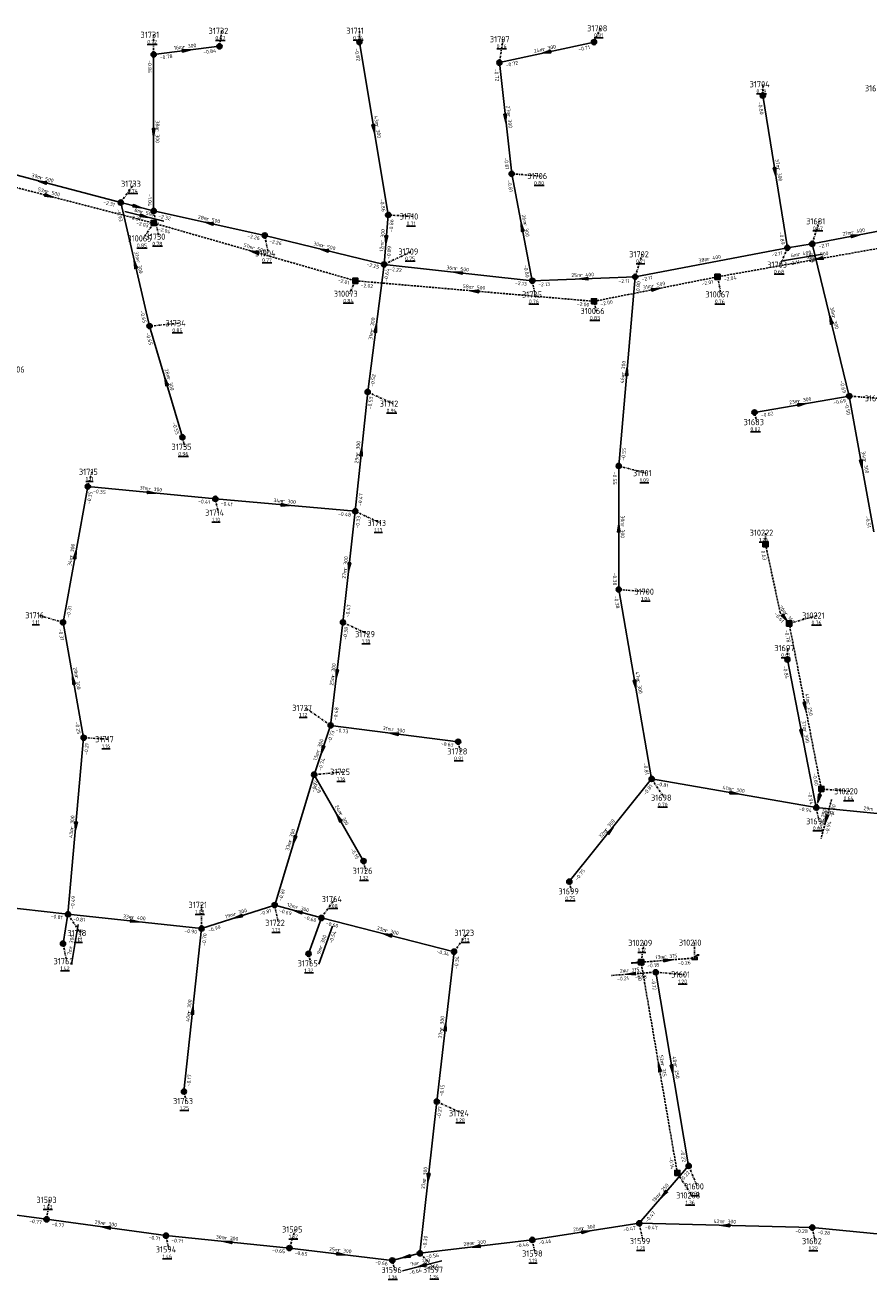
# Model space of a CAD drawing. Extents: x 188323 to 208361, y 565368 to 574910.
# Tile 62 of 256: x 201132 to 201337, y 567948 to 568252. Entities that reach past the tile are written whole.
import ezdxf

# ---------------------------------------------------------------- set-up
doc = ezdxf.new("R2010")
doc.units = 0
doc.linetypes.add('DASHDOT', pattern=[1, 0.5, -0.25, 0, -0.25])
doc.linetypes.add('DASHED', pattern=[0.75, 0.5, -0.25])
doc.layers.get('0').update_dxf_attribs({"linetype": 'CONTINUOUS'})
for name, color, linetype in [('RIO-AFM', 7, 'CONTINUOUS'), ('RIO-BOK', 7, 'CONTINUOUS'), ('RIO-DET', 7, 'CONTINUOUS'), ('RIO-KNP', 7, 'CONTINUOUS'), ('RIO-KNR', 7, 'CONTINUOUS'), ('RIO-LAG_0B', 7, 'CONTINUOUS'), ('RIO-LAG_1B', 7, 'DASHED'), ('RIO-LEN', 7, 'CONTINUOUS'), ('RIO-MVD', 1, 'CONTINUOUS'), ('RIO-VRB', 6, 'DASHDOT'), ('RIO-VRH', 7, 'CONTINUOUS')]:
    doc.layers.add(name, color=color, linetype=linetype)
doc.styles.add('RIO-TXT', font='isocp.shx')

# ---------------------------------------------------------------- blocks, each defined once
blk = doc.blocks.new('L_VHR')
blk.add_lwpolyline([(-0.5, 0), (0.5, 0), (-0.5, 0.15), (-0.5, -0.15), (0.5, 0)])
blk = doc.blocks.new('K_IPR')
blk.add_lwpolyline([(-0.5, -0.5), (0.5, -0.5), (0.5, 0.5), (-0.5, 0.5)], close=True)
blk.add_solid([(-0.5, 0.5), (0.5, 0.5), (-0.5, -0.5), (0.5, -0.5)])
at = {"style": 'RIO-TXT', "flags": 1}
blk.add_attdef('KNOOPNAAM', (2, 2), '', height=1, dxfattribs=at)
blk = doc.blocks.new('K_UTB')
blk.add_lwpolyline([(0.5, 0.15), (0.5, -0.3), (-0.5, -0.3), (-0.5, 0.15), (-0.45, 0.15), (-0.45, -0.25), (0, -0.25), (0.45, -0.25), (0.45, 0.15)], close=True)
blk.add_lwpolyline([(0.85, 0.6), (0.55, 0.65), (0.614828, 0.459583), (0.850842, 0.598937)])
blk.add_arc((0.85, -0.25), 0.85, 90, 180)
at = {"style": 'RIO-TXT', "flags": 1}
blk.add_attdef('KNOOPNAAM', (2, 2), '', height=1, dxfattribs=at)
blk = doc.blocks.new('K_FIC')
blk.add_circle((0, 0), 0.0625)
at = {"style": 'RIO-TXT', "flags": 1}
blk.add_attdef('KNOOPNAAM', (2, 2), '', height=1, dxfattribs=at)
blk = doc.blocks.new('K_IPG')
blk.add_circle((0, 0), 0.5)
for points in [[(0, 0), (-0.5, 0), (-0.433013, 0.25)], [(0, 0), (-0.433013, -0.25), (-0.5, 0)], [(0, 0), (-0.433013, 0.25), (-0.25, 0.433013)], [(0, 0), (-0.25, -0.433013), (-0.433013, -0.25)], [(0, 0), (-0.25, 0.433013), (0, 0.5)], [(0, 0), (0, -0.5), (-0.25, -0.433013)], [(0, 0), (0, 0.5), (0.25, 0.433013)], [(0, 0), (0.25, 0.433013), (0.433013, 0.25)], [(0, 0), (0.433013, 0.25), (0.5, 0)], [(0, 0), (0.5, 0), (0.433013, -0.25)], [(0, 0), (0.433013, -0.25), (0.25, -0.433013)], [(0, 0), (0.25, -0.433013), (0, -0.5)]]:
    blk.add_solid(points)
at = {"style": 'RIO-TXT', "flags": 1}
blk.add_attdef('KNOOPNAAM', (2, 2), '', height=1, dxfattribs=at)
blk = doc.blocks.new('472_03______310209____310211_')
at = {"layer": 'RIO-LAG_1B'}
blk.add_line((0, 0), (-9.795, -0.716), dxfattribs=at)
at = {"layer": 'RIO-VRH', "xscale": 2, "yscale": 2, "zscale": 2, "rotation": 184.1592}
blk.add_blockref('L_VHR', (-4.8975, -0.358), dxfattribs=at)
at = {"layer": 'RIO-AFM', "style": 'RIO-TXT'}
blk.add_text('r 315', height=0.9, rotation=364.1592, dxfattribs=at).set_placement((-6.0113, 0.0629))
at = {"layer": 'RIO-BOK', "style": 'RIO-TXT'}
for s, p in [('-0.21', (-8.2965, -2.0098)), ('-0.18', (-3.9871, -1.6937))]:
    blk.add_text(s, height=0.9, rotation=364.1592, dxfattribs=at).set_placement(p)
at = {"layer": 'RIO-LEN', "style": 'RIO-TXT'}
blk.add_text('2m', height=0.9, rotation=364.1592, dxfattribs=at).set_placement((-7.6269, -0.0556))
blk = doc.blocks.new('473_03______310220____31696_')
at = {"layer": 'RIO-LAG_1B'}
blk.add_line((0, 0), (-2.532, -9.49), dxfattribs=at)
at = {"layer": 'RIO-VRH', "xscale": 2, "yscale": 2, "zscale": 2, "rotation": 255.0374}
blk.add_blockref('L_VHR', (-1.266, -4.745), dxfattribs=at)
at = {"layer": 'RIO-AFM', "style": 'RIO-TXT'}
blk.add_text('r 250', height=0.9, rotation=435.0374, dxfattribs=at).set_placement((-2.029, -5.6598))
at = {"layer": 'RIO-BOK', "style": 'RIO-TXT'}
for s, p in [('-0.80', (0.2936, -4.3225)), ('-0.94', (-0.8188, -8.4978))]:
    blk.add_text(s, height=0.9, rotation=435.0374, dxfattribs=at).set_placement(p)
at = {"layer": 'RIO-LEN', "style": 'RIO-TXT'}
blk.add_text('5m', height=0.9, rotation=435.0374, dxfattribs=at).set_placement((-2.446, -7.2252))
blk = doc.blocks.new('525_03______31596_____31597_')
at = {"layer": 'RIO-LAG_0B'}
blk.add_line((0, 0), (9.519, 2.415), dxfattribs=at)
at = {"layer": 'RIO-VRH', "xscale": 2, "yscale": 2, "zscale": 2, "rotation": 194.2358}
blk.add_blockref('L_VHR', (4.7595, 1.2075), dxfattribs=at)
at = {"layer": 'RIO-AFM', "style": 'RIO-TXT'}
blk.add_text('r 300', height=0.9, rotation=14.2358, dxfattribs=at).set_placement((3.5895, 1.4266))
at = {"layer": 'RIO-BOK', "style": 'RIO-TXT'}
for s, p in [('-0.66', (1.7011, -1.0127)), ('-0.56', (5.8884, 0.0497))]:
    blk.add_text(s, height=0.9, rotation=14.2358, dxfattribs=at).set_placement(p)
at = {"layer": 'RIO-LEN', "style": 'RIO-TXT'}
blk.add_text('7m', height=0.9, rotation=14.2358, dxfattribs=at).set_placement((2.0192, 1.0282))
blk = doc.blocks.new('528_03______31681_____31703_')
at = {"layer": 'RIO-LAG_0B'}
blk.add_line((0, 0), (-9.687, -1.618), dxfattribs=at)
at = {"layer": 'RIO-AFM', "style": 'RIO-TXT'}
blk.add_text('r 400', height=0.9, rotation=369.4614, dxfattribs=at).set_placement((-5.9915, -0.4927))
at = {"layer": 'RIO-BOK', "style": 'RIO-TXT'}
for p in [(-8.0754, -2.7678), (-3.8136, -2.0547)]:
    blk.add_text('-2.11', height=0.9, rotation=369.4614, dxfattribs=at).set_placement(p)
at = {"layer": 'RIO-LEN', "style": 'RIO-TXT'}
blk.add_text('6m', height=0.9, rotation=369.4614, dxfattribs=at).set_placement((-7.5892, -0.7601))
blk = doc.blocks.new('529_03______31718_____31762_')
at = {"layer": 'RIO-LAG_0B'}
blk.add_line((0, 0), (-1.621, -9.687), dxfattribs=at)
at = {"layer": 'RIO-AFM', "style": 'RIO-TXT'}
blk.add_text('r 300', height=0.9, rotation=440.4772, dxfattribs=at).set_placement((-1.4834, -5.8264))
at = {"layer": 'RIO-BOK', "style": 'RIO-TXT'}
blk.add_text('-0.58', height=0.9, rotation=440.4772, dxfattribs=at).set_placement((0.702, -4.2749))
at = {"layer": 'RIO-LEN', "style": 'RIO-TXT'}
blk.add_text('7m', height=0.9, rotation=440.4772, dxfattribs=at).set_placement((-1.7501, -7.4243))
blk = doc.blocks.new('530_03______31730_____31733_')
at = {"layer": 'RIO-LAG_0B'}
blk.add_line((0, 0), (-9.529, 2.378), dxfattribs=at)
at = {"layer": 'RIO-VRH', "xscale": 2, "yscale": 2, "zscale": 2, "rotation": 345.9652}
blk.add_blockref('L_VHR', (-4.7645, 1.189), dxfattribs=at)
at = {"layer": 'RIO-AFM', "style": 'RIO-TXT'}
blk.add_text('r 500', height=0.9, rotation=345.9652, dxfattribs=at).set_placement((-5.6912, 1.9365))
at = {"layer": 'RIO-BOK', "style": 'RIO-TXT'}
for s, p in [('-2.31', (-8.5095, 0.681)), ('-2.32', (-4.3168, -0.3644))]:
    blk.add_text(s, height=0.9, rotation=345.9652, dxfattribs=at).set_placement(p)
at = {"layer": 'RIO-LEN', "style": 'RIO-TXT'}
blk.add_text('8m', height=0.9, rotation=345.9652, dxfattribs=at).set_placement((-7.2631, 2.3284))
blk = doc.blocks.new('533_03______31765_____31764_')
at = {"layer": 'RIO-LAG_0B'}
blk.add_line((0, 0), (3.308, 9.246), dxfattribs=at)
at = {"layer": 'RIO-AFM', "style": 'RIO-TXT'}
blk.add_text('r 300', height=0.9, rotation=70.3058, dxfattribs=at).set_placement((0.8193, 3.7742))
at = {"layer": 'RIO-BOK', "style": 'RIO-TXT'}
blk.add_text('-0.54', height=0.9, rotation=70.3058, dxfattribs=at).set_placement((3.2447, 4.9129))
at = {"layer": 'RIO-LEN', "style": 'RIO-TXT'}
blk.add_text('9m', height=0.9, rotation=70.3058, dxfattribs=at).set_placement((0.2736, 2.2489))

msp = doc.modelspace()

# ---------------------------------------------------------------- linework, layer by layer
at = {"layer": 'RIO-LAG_0B'}
for p, q in [((201163.008, 568244.992), (201179.008, 568246.976)), ((201220, 568206.016), (201212.992, 568248)), ((201247.008, 568243.008), (201270, 568248)), ((201163.008, 568206.976), (201163.008, 568244.992)), ((201250, 568216), (201247.008, 568243.008)), ((201316.992, 568198.016), (201311.008, 568235.008)), ((201155.008, 568209.024), (201116.992, 568219.008)), ((201255.008, 568190.016), (201250, 568216)), ((201163.008, 568206.976), (201155.008, 568209.024)), ((201155.008, 568209.024), (201162, 568179.008)), ((201163.008, 568206.976), (201190, 568201.024)), ((201219.008, 568193.984), (201220, 568206.016)), ((201190, 568201.024), (201219.008, 568193.984)), ((201344, 568203.008), (201323.008, 568198.976)), ((201280, 568190.976), (201316.992, 568198.016)), ((201323.008, 568198.976), (201316.992, 568198.016)), ((201323.008, 568198.976), (201332, 568161.984)), ((201219.008, 568193.984), (201215.008, 568163.008)), ((201255.008, 568190.016), (201219.008, 568193.984)), ((201280, 568190.976), (201255.008, 568190.016)), ((201276, 568145.024), (201280, 568190.976)), ((201162, 568179.008), (201170, 568152)), ((201215.008, 568163.008), (201212, 568134.016)), ((201332, 568161.984), (201308.992, 568158.016)), ((201332, 568161.984), (201338, 568129.024)), ((201276, 568115.008), (201276, 568145.024)), ((201147.008, 568140.032), (201140.992, 568107.008)), ((201178, 568137.024), (201147.008, 568140.032)), ((201212, 568134.016), (201178, 568137.024)), ((201212, 568134.016), (201208.992, 568107.008)), ((201284, 568068.992), (201276, 568115.008)), ((201140.992, 568107.008), (201146, 568078.976)), ((201206, 568081.984), (201208.992, 568107.008)), ((201324, 568062.016), (201316.992, 568097.984)), ((201202, 568070.016), (201206, 568081.984)), ((201206, 568081.984), (201236.992, 568078.016)), ((201146, 568078.976), (201142.192, 568036.096)), ((201192.416, 568038.336), (201202, 568070.016)), ((201202, 568070.016), (201214, 568049.024)), ((201284, 568068.992), (201264, 568044.032)), ((201324, 568062.016), (201284, 568068.992)), ((201352.704, 568059.264), (201324, 568062.016)), ((201142.192, 568036.096), (201116.992, 568038.976)), ((201142.192, 568036.096), (201140.992, 568028.992)), ((201142.192, 568036.096), (201174.656, 568032.64)), ((201174.656, 568032.64), (201192.416, 568038.336)), ((201192.416, 568038.336), (201203.76, 568035.2)), ((201200.64, 568026.496), (201203.76, 568035.2)), ((201203.76, 568035.2), (201236, 568027.008)), ((201170.368, 567993.024), (201174.656, 568032.64)), ((201236, 568027.008), (201231.808, 567990.592)), ((201292.992, 567974.976), (201284.992, 568022.016)), ((201227.696, 567953.728), (201231.808, 567990.592)), ((201280.992, 567961.024), (201292.992, 567974.976)), ((201108, 567966.016), (201136.992, 567961.984)), ((201136.992, 567961.984), (201166, 567958.016)), ((201255.008, 567956.992), (201280.992, 567961.024)), ((201280.992, 567961.024), (201323.008, 567960)), ((201323.008, 567960), (201364, 567955.968)), ((201166, 567958.016), (201196, 567955.008)), ((201227.696, 567953.728), (201255.008, 567956.992)), ((201196, 567955.008), (201220.992, 567952)), ((201220.992, 567952), (201227.696, 567953.728))]:
    msp.add_line(p, q, dxfattribs=at)
at = {"layer": 'RIO-LAG_1B'}
for p, q in [((201112.096, 568217.216), (201163.008, 568204.032)), ((201163.008, 568204.032), (201212, 568190.016)), ((201349.28, 568199.68), (201300, 568190.976)), ((201212, 568190.016), (201270, 568185.024)), ((201270, 568185.024), (201300, 568190.976)), ((201325.216, 568066.56), (201317.408, 568106.752)), ((201325.216, 568066.56), (201324, 568062.016)), ((201281.44, 568024.448), (201279.232, 568024.256)), ((201281.44, 568024.448), (201294.448, 568025.472)), ((201290.24, 567973.248), (201281.44, 568024.448))]:
    msp.add_line(p, q, dxfattribs=at)
msp.add_lwpolyline([(201317.408, 568106.752), (201315.248, 568109.376), (201311.648, 568126.016)], dxfattribs=at)
at = {"layer": 'RIO-VRB'}
for p, q in [((201163, 568245), (201162.9994, 568249.775)), ((201179, 568247), (201179.5335, 568250.7284)), ((201213, 568248), (201212.9997, 568250.775)), ((201270, 568248), (201271.5372, 568251.3632)), ((201247, 568243), (201247.8806, 568248.698)), ((201311, 568235), (201310.9997, 568237.775)), ((201250, 568216), (201256.9675, 568215.4713)), ((201155, 568209), (201158.2618, 568213.588)), ((201163, 568207), (201164.2276, 568200.7323)), ((201163, 568204), (201160.4644, 568200.3038)), ((201220, 568206), (201225.9827, 568205.645)), ((201323, 568199), (201324.7352, 568204.4692)), ((201190, 568201), (201190.8806, 568196.702)), ((201317, 568198), (201315.2663, 568193.9303)), ((201219, 568194), (201225.6482, 568197.12)), ((201280, 568191), (201281.7352, 568196.4692)), ((201212, 568190), (201210.608, 568186.8701)), ((201255, 568190), (201255.7071, 568186.6868)), ((201300, 568191), (201300.8806, 568186.702)), ((201270, 568185), (201270.5335, 568182.6716)), ((201162, 568179), (201169.075, 568179.7)), ((201215, 568163), (201221.1269, 568160.1622)), ((201332, 568162), (201338.9675, 568161.4713)), ((201309, 568158), (201309.5335, 568155.6716)), ((201170, 568152), (201170.5335, 568149.6716)), ((201147, 568140), (201148.0514, 568143.5897)), ((201276, 568145), (201282.6482, 568143.28)), ((201178, 568137), (201178.7071, 568133.6868)), ((201212, 568134), (201218.1269, 568131.1622)), ((201311.64, 568126.03), (201311.6397, 568128.805)), ((201276, 568115), (201282.9675, 568114.4713)), ((201141, 568107), (201135.017, 568108.7531)), ((201209, 568107), (201215.1269, 568104.1622)), ((201317.41, 568106.76), (201324.3775, 568108.6887)), ((201317, 568098), (201316.9997, 568100.775)), ((201206, 568082), (201199.8719, 568086.2359)), ((201146, 568079), (201151.9827, 568078.645)), ((201237, 568078), (201237.5335, 568075.6716)), ((201202, 568070), (201209.075, 568070.7)), ((201284, 568069), (201287.0369, 568064.4386)), ((201325.21, 568066.53), (201332.1775, 568066.0013)), ((201324, 568062), (201324.7071, 568058.6868)), ((201214, 568049), (201214.5335, 568046.6716)), ((201264, 568044), (201264.5335, 568041.6716)), ((201203.76, 568035.22), (201207.0218, 568039.808)), ((201142.19, 568036.1), (201145.2269, 568031.5386)), ((201174.66, 568032.61), (201174.6592, 568038.385)), ((201192.41, 568038.33), (201193.2906, 568034.032)), ((201236, 568027), (201239.2618, 568031.588)), ((201141, 568029), (201141.8806, 568024.702)), ((201281.44, 568024.44), (201282.1471, 568029.1532)), ((201294.45, 568025.44), (201294.4495, 568029.215)), ((201200.64, 568026.5), (201201.1735, 568024.1716)), ((201285, 568022), (201291.9675, 568021.4713)), ((201170.37, 567993.05), (201170.9035, 567990.7216)), ((201231.81, 567990.59), (201237.9369, 567987.7522)), ((201290.24, 567973.22), (201293.7769, 567967.7925)), ((201293, 567975), (201295.0771, 567969.9911)), ((201137, 567962), (201137.7071, 567966.7132)), ((201281, 567961), (201281.8806, 567956.702)), ((201323, 567960), (201323.7071, 567956.6868)), ((201166, 567958), (201166.7071, 567954.6868)), ((201196, 567955), (201197.3933, 567959.5294)), ((201255, 567957), (201255.7071, 567953.6868)), ((201221, 567952), (201221.5335, 567949.6716)), ((201227.7, 567953.7), (201231.6045, 567949.7459))]:
    msp.add_line(p, q, dxfattribs=at)

# ---------------------------------------------------------------- block references
at = {"layer": 'RIO-DET'}
for name, p in [('530_03______31730_____31733_', (201165.504, 568204.48)), ('528_03______31681_____31703_', (201325.504, 568196.48)), ('473_03______310220____31696_', (201327.712, 568064)), ('529_03______31718_____31762_', (201144.688, 568033.6)), ('533_03______31765_____31764_', (201203.136, 568024)), ('472_03______310209____310211_', (201283.936, 568021.952)), ('525_03______31596_____31597_', (201223.504, 567949.504))]:
    msp.add_blockref(name, p, dxfattribs=at)
at = {"layer": 'RIO-KNP', "xscale": 1.25, "yscale": 1.25, "zscale": 1.25}
for name, p in [('K_IPG', (201179.008, 568246.976)), ('K_IPG', (201212.992, 568248)), ('K_IPG', (201270, 568248)), ('K_IPG', (201163.008, 568244.992)), ('K_IPG', (201247.008, 568243.008)), ('K_IPG', (201311.008, 568235.008)), ('K_IPG', (201250, 568216)), ('K_IPG', (201155.008, 568209.024)), ('K_IPG', (201163.008, 568206.976)), ('K_IPR', (201163.008, 568204.032)), ('K_IPG', (201220, 568206.016)), ('K_IPG', (201190, 568201.024)), ('K_IPG', (201316.992, 568198.016)), ('K_IPG', (201323.008, 568198.976)), ('K_IPG', (201219.008, 568193.984)), ('K_IPG', (201280, 568190.976)), ('K_IPR', (201300, 568190.976)), ('K_IPR', (201212, 568190.016)), ('K_IPG', (201255.008, 568190.016)), ('K_IPR', (201270, 568185.024)), ('K_IPG', (201162, 568179.008)), ('K_IPG', (201215.008, 568163.008)), ('K_IPG', (201332, 568161.984)), ('K_IPG', (201308.992, 568158.016)), ('K_IPG', (201170, 568152)), ('K_IPG', (201276, 568145.024)), ('K_IPG', (201147.008, 568140.032)), ('K_IPG', (201178, 568137.024)), ('K_IPG', (201212, 568134.016)), ('K_IPR', (201311.648, 568126.016)), ('K_IPG', (201276, 568115.008)), ('K_IPG', (201140.992, 568107.008)), ('K_IPG', (201208.992, 568107.008)), ('K_IPR', (201317.408, 568106.752)), ('K_IPG', (201316.992, 568097.984)), ('K_IPG', (201206, 568081.984)), ('K_IPG', (201146, 568078.976)), ('K_IPG', (201236.992, 568078.016)), ('K_IPG', (201202, 568070.016)), ('K_IPG', (201284, 568068.992)), ('K_IPR', (201325.216, 568066.56)), ('K_IPG', (201324, 568062.016)), ('K_IPG', (201214, 568049.024)), ('K_IPG', (201264, 568044.032)), ('K_IPG', (201142.192, 568036.096)), ('K_IPG', (201192.416, 568038.336)), ('K_IPG', (201174.656, 568032.64)), ('K_IPG', (201203.76, 568035.2)), ('K_IPG', (201140.992, 568028.992)), ('K_IPG', (201200.64, 568026.496)), ('K_IPG', (201236, 568027.008)), ('K_FIC', (201279.232, 568024.256)), ('K_IPR', (201281.44, 568024.448)), ('K_UTB', (201294.448, 568025.472)), ('K_IPG', (201284.992, 568022.016)), ('K_IPG', (201170.368, 567993.024)), ('K_IPG', (201231.808, 567990.592)), ('K_IPG', (201292.992, 567974.976)), ('K_IPR', (201290.24, 567973.248)), ('K_IPG', (201136.992, 567961.984)), ('K_IPG', (201280.992, 567961.024)), ('K_IPG', (201323.008, 567960)), ('K_IPG', (201166, 567958.016)), ('K_IPG', (201255.008, 567956.992)), ('K_IPG', (201196, 567955.008)), ('K_IPG', (201227.696, 567953.728)), ('K_IPG', (201220.992, 567952))]:
    msp.add_blockref(name, p, dxfattribs=at)
at = {"layer": 'RIO-VRH'}
for p, xscale, yscale, zscale, rotation in [((201171, 568246), 2, 2, 2, 7.1243), ((201258.5, 568245.5), 2, 2, 2, 192.2635), ((201216.5, 568227), 2, 2, 2, 279.4705), ((201248.5, 568229.5), 2, 2, 2, 276.3486), ((201163, 568226), 2, 2, 2, 270), ((201314, 568216.5), 2, 2, 2, 279.2192), ((201136, 568214), 2, 2, 2, 165.2579), ((201137.545, 568210.61), 2, 2, 2, 345.4448), ((201159, 568208), 2, 2, 2, 345.9652), ((201176.5, 568204), 2, 2, 2, 527.4724), ((201252.5, 568203), 2, 2, 2, 100.8935), ((201219.5, 568200), 2, 2, 2, 265.2278), ((201333.5, 568201), 2, 2, 2, 370.7832), ((201187.5, 568197), 2, 2, 2, 524.0562), ((201204.5, 568197.5), 2, 2, 2, 526.4309), ((201158.5, 568194), 2, 2, 2, 463.1418), ((201324.64, 568195.35), 2, 2, 2, 190.011), ((201237, 568192), 2, 2, 2, 173.6604), ((201267.5, 568190.5), 2, 2, 2, 182.2904), ((201285, 568188), 2, 2, 2, 11.3088), ((201241, 568187.5), 2, 2, 2, 535.0734), ((201217, 568178.5), 2, 2, 2, 442.6393), ((201327.5, 568180.5), 2, 2, 2, 463.679), ((201278, 568168), 2, 2, 2, 85.0217), ((201166, 568165.5), 2, 2, 2, 466.5118), ((201320.5, 568160), 2, 2, 2, 369.8648), ((201213.5, 568148.5), 2, 2, 2, 444.0854), ((201335, 568145.5), 2, 2, 2, 280.3129), ((201162.5, 568138.5), 2, 2, 2, 354.473), ((201195, 568135.5), 2, 2, 2, 354.9581), ((201276, 568130), 2, 2, 2, 90), ((201144, 568123.5), 2, 2, 2, 439.6871), ((201210.5, 568120.5), 2, 2, 2, 263.6514), ((201316.33, 568108.065), 2, 2, 2, 309.6158), ((201143.5, 568093), 2, 2, 2, 460.1327), ((201207.5, 568094.5), 2, 2, 2, 263.1488), ((201280, 568092), 2, 2, 2, 279.8739), ((201321.31, 568086.645), 2, 2, 2, 280.9807), ((201221.5, 568080), 2, 2, 2, 532.6484), ((201320.5, 568080), 2, 2, 2, 281.0115), ((201204, 568076), 2, 2, 2, 251.5578), ((201304, 568065.5), 2, 2, 2, 350.0748), ((201324.605, 568064.265), 2, 2, 2, 255.0374), ((201208, 568059.5), 2, 2, 2, 479.751), ((201144.095, 568057.55), 2, 2, 2, 264.9163), ((201274, 568056.5), 2, 2, 2, 411.335), ((201197.205, 568054.165), 2, 2, 2, 253.1458), ((201198.085, 568036.775), 2, 2, 2, 524.6781), ((201158.425, 568034.355), 2, 2, 2, 353.8658), ((201183.535, 568035.47), 2, 2, 2, 197.8599), ((201219.88, 568031.11), 2, 2, 2, 525.6979), ((201280.34, 568024.36), 0.954, 0.954, 0.954, 184.1592), ((201287.945, 568024.94), 2, 2, 2, 4.3949), ((201172.515, 568012.83), 2, 2, 2, 83.8024), ((201233.905, 568008.795), 2, 2, 2, 443.427), ((201285.84, 567998.83), 2, 2, 2, 99.7568), ((201289, 567998.5), 2, 2, 2, 279.668), ((201229.755, 567972.145), 2, 2, 2, 263.6343), ((201287, 567968), 2, 2, 2, 229.3937), ((201151.5, 567960), 2, 2, 2, 532.1475), ((201302, 567960.5), 2, 2, 2, 538.6362), ((201181, 567956.5), 2, 2, 2, 534.29), ((201268, 567959), 2, 2, 2, 8.7453), ((201208.5, 567953.5), 2, 2, 2, 353.1579), ((201241.35, 567955.35), 2, 2, 2, 186.8917), ((201224.35, 567952.85), 2, 2, 2, 194.2358)]:
    msp.add_blockref('L_VHR', p, dxfattribs=dict(at, xscale=xscale, yscale=yscale, zscale=zscale, rotation=rotation))

# ---------------------------------------------------------------- texts
at = {"layer": 'RIO-AFM', "style": 'RIO-TXT'}
for s, rotation, p in [('r 300', 7.1243, (201170.1341, 568246.3956)), ('r 300', 12.2635, (201257.6022, 568245.8165)), ('r 300', 276.3486, (201248.9155, 568230.3615)), ('r 300', 270, (201163.5086, 568226.8102)), ('r 300', 279.4705, (201216.8728, 568227.8837)), ('r 300', 279.2192, (201314.375, 568217.3818)), ('r 500', 345.2579, (201135.3464, 568214.7014)), ('r 500', 345.4448, (201136.8903, 568211.3133)), ('r 500', 347.4724, (201175.819, 568204.672)), ('r 300', 280.8935, (201252.8457, 568203.8918)), ('r 300', 85.2278, (201218.9344, 568199.2341)), ('r 400', 370.7832, (201332.6091, 568201.3457)), ('r 500', 344.0562, (201186.8622, 568197.7185)), ('r 500', 346.4309, (201203.8314, 568198.185)), ('r 300', 283.1418, (201158.8117, 568194.9052)), ('r 400', 10.712, (201297.6111, 568194.8407)), ('r 500', 370.011, (201323.7525, 568195.7166)), ('r 500', 353.6605, (201236.2509, 568192.5974)), ('r 400', 362.2904, (201266.6696, 568190.9746)), ('r 500', 355.0734, (201240.2372, 568188.0856)), ('r 500', 11.3088, (201284.1077, 568188.3314)), ('r 300', 442.6393, (201216.391, 568177.7611)), ('r 300', 283.679, (201327.8055, 568181.4086)), ('r 300', 85.0217, (201277.4317, 568167.2361)), ('r 300', 286.5118, (201166.2572, 568166.4214)), ('r 300', 369.8648, (201319.6148, 568160.3605)), ('r 300', 444.0854, (201212.9106, 568147.746)), ('r 300', 280.3129, (201335.3569, 568146.3884)), ('r 300', 354.473, (201161.7422, 568139.0851)), ('r 300', 354.9581, (201194.2377, 568136.0796)), ('r 300', 270, (201276.5067, 568130.8102)), ('r 300', 439.6871, (201143.3532, 568122.7941)), ('r 300', 443.6514, (201209.9055, 568119.7507)), ('r 160', 309.6158, (201316.1988, 568109.0087)), ('r 300', 83.1488, (201206.907, 568093.7552)), ('r 300', 280.1327, (201143.8581, 568093.8875)), ('r 300', 279.8739, (201280.3678, 568092.8866)), ('r 250', 280.9807, (201321.6589, 568087.5381)), ('r 300', 352.6484, (201220.7611, 568080.609)), ('r 300', 281.0115, (201320.847, 568080.893)), ('r 300', 71.5578, (201203.2695, 568075.3897)), ('r 300', 350.0748, (201303.2898, 568066.1444)), ('r 300', 299.751, (201208.0382, 568060.4554)), ('r 300', 444.9163, (201143.5122, 568056.7879)), ('r 300', 411.335, (201273.0957, 568056.1854)), ('r 300', 73.1458, (201196.4917, 568053.5347)), ('r 300', 17.8599, (201182.6103, 568035.6973)), ('r 300', 344.6781, (201197.4364, 568037.4745)), ('r 400', 353.8658, (201157.6739, 568034.9485)), ('r 300', 345.6979, (201219.2207, 568031.8045)), ('r 315', 4.3949, (201287.099, 568025.3764)), ('r 300', 83.8024, (201171.9305, 568012.0782)), ('r 300', 443.427, (201233.3046, 568008.0484)), ('r 315', 279.7568, (201286.2113, 567999.7161)), ('r 250', 279.668, (201289.3713, 567999.3856)), ('r 300', 83.6343, (201229.1684, 567971.3953)), ('r 250', 49.3937, (201286.0933, 567967.7104)), ('r 300', 352.1475, (201150.7666, 567960.6147)), ('r 300', 8.7453, (201267.123, 567959.371)), ('r 300', 358.6362, (201301.2017, 567961.0319)), ('r 300', 354.29, (201180.2441, 567957.0872)), ('r 300', 6.8917, (201240.4856, 567955.7491)), ('r 300', 353.1579, (201207.7558, 567954.1004))]:
    msp.add_text(s, height=0.9, rotation=rotation, dxfattribs=at).set_placement(p)
at = {"layer": 'RIO-BOK', "style": 'RIO-TXT'}
for s, rotation, p in [('-0.84', 7.1243, (201175.1046, 568245.1022)), ('-0.82', 279.4705, (201211.8502, 568246.3884)), ('-0.71', 12.2635, (201266.2906, 568245.7609)), ('-0.86', 270, (201161.6007, 568243.5996)), ('-0.78', 7.1243, (201164.5626, 568243.7844)), ('-0.72', 12.2635, (201248.6652, 568241.9293)), ('-0.72', 276.3486, (201245.7641, 568241.4534)), ('-0.80', 279.2192, (201309.8431, 568233.3934)), ('-0.81', 276.3486, (201248.1704, 568219.9214)), ('-0.81', 280.8935, (201248.8906, 568214.3603)), ('-1.04', 270, (201161.6161, 568211.0996)), ('-0.86', 279.4705, (201217.9691, 568209.8178)), ('-2.31', 345.2579, (201150.6843, 568208.7111)), ('-0.93', 283.1418, (201153.9558, 568207.3181)), ('-2.03', 345.4448, (201158.6877, 568203.7051)), ('-2.32', 347.4724, (201164.0638, 568205.3304)), ('-0.86', 85.2278, (201221.0546, 568201.7971)), ('-2.04', 344.0562, (201163.9624, 568202.2699)), ('-2.26', 347.4724, (201185.6972, 568200.5373)), ('-0.89', 279.2192, (201314.9827, 568201.8261)), ('-2.26', 346.4309, (201191.0333, 568199.3113)), ('-0.89', 85.2278, (201220.5114, 568195.2787)), ('-2.11', 370.7832, (201324.6377, 568197.8877)), ('-2.11', 10.712, (201313.2312, 568195.8621)), ('-0.79', 283.679, (201321.9716, 568197.3083)), ('-2.25', 346.4309, (201214.6896, 568193.617)), ('-0.64', 442.6393, (201219.8467, 568189.7564)), ('-2.22', 353.6605, (201220.2376, 568192.4548)), ('-0.80', 280.8935, (201252.8649, 568193.7643)), ('-2.01', 344.0562, (201207.6812, 568189.8088)), ('-2.02', 355.0734, (201213.2753, 568188.4858)), ('-2.13', 353.6605, (201250.7728, 568189.0816)), ('-2.13', 362.2904, (201256.4555, 568188.658)), ('-2.11', 362.2904, (201275.9584, 568189.4505)), ('-0.80', 85.0217, (201281.0395, 568186.7933)), ('-2.11', 10.712, (201281.6356, 568189.8846)), ('-2.01', 11.3088, (201296.2538, 568188.823)), ('-2.04', 370.011, (201301.6226, 568189.8657)), ('-0.65', 283.1418, (201159.7214, 568182.6787)), ('-2.00', 355.0734, (201265.7984, 568183.9915)), ('-2.00', 11.3088, (201271.6472, 568183.9017)), ('-0.65', 286.5118, (201161.0564, 568177.2596)), ('-0.52', 442.6393, (201216.5669, 568164.2101)), ('-0.69', 283.679, (201329.6915, 568165.6582)), ('-0.53', 444.0854, (201215.9549, 568158.7792)), ('-0.69', 369.8648, (201328.1988, 568159.9303)), ('-0.62', 369.8648, (201310.6197, 568156.8616)), ('-0.50', 280.3129, (201330.874, 568160.3716)), ('-0.55', 286.5118, (201167.5077, 568155.5373)), ('-0.55', 85.0217, (201277.516, 568146.2732)), ('-0.55', 270, (201274.6007, 568143.5996)), ('-0.35', 439.6871, (201147.6257, 568135.7197)), ('-0.35', 354.473, (201148.2594, 568138.4725)), ('-0.41', 354.473, (201173.7857, 568136.0185)), ('-0.47', 444.0854, (201213.5358, 568135.2493)), ('-0.41', 354.9581, (201179.2723, 568135.4832)), ('-0.48', 354.9581, (201207.7951, 568132.9847)), ('-0.33', 443.6514, (201212.9242, 568129.7726)), ('-0.51', 280.3129, (201335.9076, 568132.7861)), ('0.63', 282.2341, (201310.5692, 568124.3648)), ('-0.38', 270, (201274.6123, 568119.0996)), ('-0.38', 279.8739, (201274.8616, 568113.3803)), ('-0.31', 439.6871, (201142.6271, 568108.1278)), ('-0.47', 443.6514, (201210.5452, 568108.2376)), ('-0.61', 309.6158, (201313.7169, 568109.0259)), ('-0.31', 280.1327, (201139.8689, 568105.3752)), ('-0.38', 83.1488, (201209.9015, 568102.7618)), ('-0.78', 280.9807, (201316.3031, 568105.1186)), ('-0.84', 281.0115, (201315.894, 568096.358)), ('-0.48', 83.1488, (201207.5568, 568083.223)), ('-0.25', 280.1327, (201143.9162, 568082.793)), ('-0.73', 71.5578, (201206.0315, 568077.6674)), ('-0.73', 352.6484, (201207.2101, 568080.4331)), ('-0.21', 444.9163, (201147.0072, 568074.7942)), ('-0.63', 352.6484, (201232.7564, 568077.1533)), ('-0.74', 71.5578, (201203.7708, 568070.8852)), ('-0.81', 279.8739, (201281.9448, 568072.8039)), ('-0.80', 280.9807, (201323.0783, 568070.2925)), ('-0.74', 73.1458, (201202.1516, 568065.6699)), ('-0.28', 299.751, (201201.4802, 568068.0897)), ('-0.81', 411.335, (201282.5182, 568064.935)), ('-0.81', 350.0748, (201285.1385, 568067.3804)), ('-0.94', 281.0115, (201321.8635, 568065.7609)), ('-0.94', 350.0748, (201319.7238, 568061.3506)), ('-0.94', 354.5866, (201325.2624, 568060.475)), ('-0.15', 299.751, (201210.7613, 568051.8716)), ('-0.75', 411.335, (201265.9675, 568044.2197)), ('-0.49', 444.9163, (201143.7075, 568037.3714)), ('-0.81', 73.1458, (201194.1556, 568039.264)), ('-0.81', 17.8599, (201188.936, 568035.7396)), ('-0.69', 344.6781, (201193.3911, 568036.6105)), ('-0.81', 353.4334, (201137.9586, 568035.1915)), ('-0.81', 353.8658, (201143.4331, 568034.5592)), ('-0.90', 17.8599, (201176.4217, 568031.7068)), ('-0.60', 344.6781, (201199.4373, 568034.9579)), ('-0.60', 345.6979, (201204.7716, 568033.5182)), ('-0.90', 353.8658, (201170.4364, 568031.6741)), ('-0.70', 83.8024, (201175.6097, 568028.3818)), ('-0.34', 345.6979, (201231.686, 568026.6742)), ('-0.34', 443.427, (201236.9016, 568022.7695)), ('-0.18', 4.3949, (201282.943, 568023.1514)), ('-0.26', 4.3949, (201290.4688, 568023.7299)), ('-0.20', 279.7568, (201280.2983, 568022.8227)), ('-0.12', 279.668, (201283.8558, 568020.3844)), ('-0.17', 83.8024, (201171.9128, 567994.2907)), ('-0.15', 443.427, (201233.3601, 567991.8215)), ('-0.27', 83.6343, (201232.7474, 567986.3597)), ('-0.22', 279.668, (201290.959, 567978.8119)), ('-0.14', 279.7568, (201288.1959, 567977.0287)), ('-0.22', 49.3937, (201291.3945, 567970.9757)), ('-0.47', 49.3937, (201282.9739, 567961.1517)), ('-0.77', 352.1475, (201132.7494, 567961.1891)), ('-0.77', 352.1475, (201138.1964, 567960.4226)), ('-0.47', 8.7453, (201277.1595, 567958.9927)), ('-0.47', 358.6362, (201282.367, 567959.5679)), ('-0.71', 352.1475, (201161.7494, 567957.1891)), ('-0.71', 354.29, (201167.2545, 567956.4685)), ('-0.30', 83.6343, (201229.2464, 567954.9362)), ('-0.46', 8.7453, (201256.5964, 567955.8291)), ('-0.28', 358.6362, (201318.8682, 567958.722)), ('-0.28', 354.4284, (201324.2582, 567958.4715)), ('-0.65', 354.29, (201191.7827, 567954.0313)), ('-0.65', 353.1579, (201197.224, 567953.444)), ('-0.46', 6.8917, (201251.0967, 567955.118)), ('-0.66', 353.1579, (201216.7643, 567951.1117)), ('-0.56', 6.8917, (201229.2577, 567952.4781))]:
    msp.add_text(s, height=0.9, rotation=rotation, dxfattribs=at).set_placement(p)
at = {"layer": 'RIO-KNR', "style": 'RIO-TXT'}
for s, p in [('31731', (201159.8119, 568249.025)), ('31732', (201176.346, 568249.9784)), ('31711', (201209.8122, 568250.025)), ('31707', (201244.6931, 568247.948)), ('31708', (201268.3497, 568250.6132)), ('31704', (201307.8122, 568237.025)), ('31680', (201335.8122, 568236.025)), ('31706', (201253.78, 568214.7213)), ('31733', (201155.0743, 568212.838)), ('31710', (201222.7952, 568204.895)), ('31681', (201321.5477, 568203.7192)), ('310065', (201156.6394, 568199.5538)), ('31730', (201161.0401, 568199.9823)), ('31709', (201222.4607, 568196.37)), ('31904', (201187.6931, 568195.952)), ('31702', (201278.5477, 568195.7192)), ('31703', (201312.0788, 568193.1803)), ('310073', (201206.783, 568186.1201)), ('31705', (201252.5196, 568185.9368)), ('310067', (201297.0556, 568185.952)), ('310066', (201266.7085, 568181.9216)), ('31734', (201165.8875, 568178.95)), ('31906', (201126.78, 568167.7213)), ('31682', (201335.78, 568160.7213)), ('31712', (201217.9394, 568159.4122)), ('31683', (201306.346, 568154.9216)), ('31735', (201167.346, 568148.9216)), ('31715', (201144.8639, 568142.8397)), ('31701', (201279.4607, 568142.53)), ('31714', (201175.5196, 568132.9368)), ('31713', (201214.9394, 568130.4122)), ('310222', (201307.8147, 568128.055)), ('31700', (201279.78, 568113.7213)), ('31716', (201131.8295, 568108.0031)), ('310221', (201320.5525, 568107.9387)), ('31729', (201211.9394, 568103.4122)), ('31697', (201313.8122, 568100.025)), ('31727', (201196.6844, 568085.4859)), ('31717', (201148.7952, 568077.895)), ('31728', (201234.346, 568074.9216)), ('31725', (201205.8875, 568069.95)), ('310220', (201328.3525, 568065.2513)), ('31698', (201283.8494, 568063.6886)), ('31696', (201321.5196, 568057.9368)), ('31726', (201211.346, 568045.9216)), ('31699', (201261.346, 568040.9216)), ('31721', (201171.4717, 568037.635)), ('31764', (201203.8343, 568039.058)), ('31722', (201190.1031, 568033.282)), ('31718', (201142.0394, 568030.7886)), ('31723', (201236.0743, 568030.838)), ('310209', (201278.3221, 568028.4032)), ('310210', (201290.6245, 568028.465)), ('31762', (201138.6931, 568023.952)), ('31765', (201197.986, 568023.4216)), ('31601', (201288.78, 568020.7213)), ('31763', (201167.716, 567989.9716)), ('31724', (201234.7494, 567987.0022)), ('31600', (201291.8896, 567969.2411)), ('31593', (201134.5196, 567965.9632)), ('310208', (201289.9519, 567967.0425)), ('31595', (201194.2058, 567958.7794)), ('31599', (201278.6931, 567955.952)), ('31602', (201320.5196, 567955.9368)), ('31594', (201163.5196, 567953.9368)), ('31598', (201252.5196, 567952.9368)), ('31596', (201218.346, 567948.9216)), ('31597', (201228.417, 567948.9959))]:
    msp.add_text(s, height=1.5, dxfattribs=at).set_placement(p)
at = {"layer": 'RIO-LEN', "style": 'RIO-TXT'}
for s, rotation, p in [('16m', 7.1243, (201167.9907, 568246.1277)), ('24m', 12.2635, (201255.4915, 568245.3577)), ('27m', 276.3486, (201248.6756, 568232.5081)), ('38m', 270, (201163.5076, 568228.9702)), ('43m', 279.4705, (201216.5163, 568230.0141)), ('37m', 279.2192, (201314.0279, 568219.5137)), ('39m', 345.2579, (201133.2571, 568215.2498)), ('53m', 345.4448, (201134.7993, 568211.8549)), ('28m', 347.4724, (201173.7101, 568205.1392)), ('26m', 280.8935, (201252.4364, 568206.0126)), ('21m', 370.7832, (201330.4875, 568200.9402)), ('51m', 344.0562, (201184.785, 568198.3106)), ('30m', 346.4309, (201201.7314, 568198.6904)), ('12m', 85.2278, (201218.7551, 568197.0816)), ('31m', 283.1418, (201158.3196, 568197.0084)), ('38m', 10.712, (201295.4887, 568194.4392)), ('50m', 370.011, (201321.6256, 568195.3398)), ('36m', 353.6605, (201234.1039, 568192.8345)), ('25m', 362.2904, (201264.5114, 568190.8869)), ('58m', 355.0734, (201238.085, 568188.2698)), ('31m', 11.3088, (201281.9896, 568187.9078)), ('38m', 283.679, (201327.2936, 568183.5071)), ('31m', 442.6393, (201216.116, 568175.6187)), ('28m', 286.5118, (201165.6423, 568168.492)), ('46m', 85.0217, (201277.2446, 568165.0843)), ('23m', 369.8648, (201317.487, 568159.9891)), ('29m', 444.0854, (201212.6897, 568145.5974)), ('34m', 280.3129, (201334.9692, 568148.5133)), ('31m', 354.473, (201159.5921, 568139.2918)), ('34m', 354.9581, (201192.0859, 568136.268)), ('30m', 270, (201276.5057, 568132.9702)), ('34m', 439.6871, (201142.9681, 568120.6687)), ('27m', 443.6514, (201209.6684, 568117.6038)), ('20m', 309.6158, (201314.8206, 568110.6719)), ('28m', 280.1327, (201143.477, 568096.0136)), ('25m', 83.1488, (201206.6497, 568091.6106)), ('47m', 279.8739, (201279.9964, 568095.0144)), ('41m', 280.9807, (201321.2464, 568089.6583)), ('37m', 281.0115, (201320.4334, 568083.013)), ('31m', 352.6484, (201218.6187, 568080.884)), ('13m', 71.5578, (201202.5865, 568073.3405)), ('41m', 350.0748, (201301.1619, 568066.5154)), ('24m', 299.751, (201206.9653, 568062.3302)), ('29m', 354.5866, (201335.4406, 568061.4253)), ('43m', 444.9163, (201143.3224, 568054.6363)), ('32m', 411.335, (201271.7474, 568054.4979)), ('33m', 73.1458, (201195.8657, 568051.4674)), ('19m', 17.8599, (201180.5544, 568035.0348)), ('12m', 344.6781, (201195.3528, 568038.044)), ('33m', 353.8658, (201155.5261, 568035.178)), ('33m', 345.6979, (201217.1273, 568032.3368)), ('13m', 4.3949, (201284.9453, 568025.2109)), ('40m', 83.8024, (201171.6977, 568009.9308)), ('37m', 443.427, (201233.059, 568005.9024)), ('52m', 279.7568, (201285.8442, 568001.8447)), ('48m', 279.668, (201289.0075, 568001.5147)), ('37m', 83.6343, (201228.9292, 567969.2486)), ('18m', 49.3937, (201284.6875, 567966.0704)), ('29m', 352.1475, (201148.6267, 567960.9085)), ('26m', 8.7453, (201264.9881, 567959.0425)), ('42m', 358.6362, (201299.0423, 567961.082)), ('30m', 354.29, (201178.0947, 567957.3007)), ('25m', 353.1579, (201205.611, 567954.3564)), ('28m', 6.8917, (201238.3412, 567955.4899))]:
    msp.add_text(s, height=0.9, rotation=rotation, dxfattribs=at).set_placement(p)
at = {"layer": 'RIO-MVD', "style": 'RIO-TXT'}
for s, p in [('%%U0.67', (201178.0035, 568248.5784)), ('%%U0.74', (201211.4697, 568248.625)), ('%%U0.81', (201270.0072, 568249.2132)), ('%%U0.72', (201161.4694, 568247.625)), ('%%U0.76', (201246.3506, 568246.548)), ('%%U0.79', (201309.4697, 568235.625)), ('%%U0.80', (201255.4375, 568213.3213)), ('%%U0.74', (201156.7318, 568211.438)), ('%%U0.71', (201224.4527, 568203.495)), ('%%U0.67', (201323.2052, 568202.3192)), ('%%U0.85', (201158.9344, 568198.1538)), ('%%U0.78', (201162.6976, 568198.5823)), ('%%U0.77', (201189.3506, 568194.552)), ('%%U0.75', (201224.1182, 568194.97)), ('%%U0.71', (201280.2052, 568194.3192)), ('%%U0.68', (201313.7363, 568191.7803)), ('%%U0.84', (201209.078, 568184.7201)), ('%%U0.76', (201254.1771, 568184.5368)), ('%%U0.76', (201299.3506, 568184.552)), ('%%U0.83', (201269.0035, 568180.5216)), ('%%U0.85', (201167.545, 568177.55)), ('%%U0.94', (201219.5969, 568158.0122)), ('%%U0.82', (201308.0035, 568153.5216)), ('%%U0.96', (201169.0035, 568147.5216)), ('%%U1.11', (201146.5214, 568141.4397)), ('%%U1.09', (201281.1182, 568141.13)), ('%%U1.10', (201177.1771, 568131.5368)), ('%%U1.13', (201216.5969, 568129.0122)), ('%%U1.26', (201310.1097, 568126.655)), ('%%U1.04', (201281.4375, 568112.3213)), ('%%U1.11', (201133.487, 568106.6031)), ('%%U0.76', (201322.8475, 568106.5387)), ('%%U1.18', (201213.5969, 568102.0122)), ('%%U0.61', (201315.4697, 568098.625)), ('%%U1.12', (201198.3419, 568084.0859)), ('%%U1.16', (201150.4527, 568076.495)), ('%%U0.91', (201236.0035, 568073.5216)), ('%%U1.16', (201207.545, 568068.55)), ('%%U0.64', (201330.6475, 568063.8513)), ('%%U0.70', (201285.5069, 568062.2886)), ('%%U0.64', (201323.1771, 568056.5368)), ('%%U1.32', (201213.0035, 568044.5216)), ('%%U0.75', (201263.0035, 568039.5216)), ('%%U1.08', (201173.1292, 568036.235)), ('%%U1.08', (201205.4918, 568037.658)), ('%%U1.17', (201143.6969, 568029.3886)), ('%%U1.13', (201191.7606, 568031.882)), ('%%U1.13', (201237.7318, 568029.438)), ('%%U1.17', (201280.6171, 568027.0032)), ('%%U1.42', (201140.3506, 568022.552)), ('%%U1.32', (201199.6435, 568022.0216)), ('%%U1.20', (201290.4375, 568019.3213)), ('%%U1.25', (201169.3735, 567988.5716)), ('%%U1.28', (201236.4069, 567985.6022)), ('%%U1.36', (201292.2469, 567965.6425)), ('%%U1.31', (201293.5471, 567967.8411)), ('%%U1.43', (201136.1771, 567964.5632)), ('%%U1.52', (201195.8633, 567957.3794)), ('%%U1.21', (201280.3506, 567954.552)), ('%%U1.29', (201322.1771, 567954.5368)), ('%%U1.46', (201165.1771, 567952.5368)), ('%%U1.19', (201254.1771, 567951.5368)), ('%%U1.36', (201220.0035, 567947.5216)), ('%%U1.34', (201230.0745, 567947.5959))]:
    msp.add_text(s, height=0.9, dxfattribs=at).set_placement(p)

doc.saveas('drawing.dxf')
